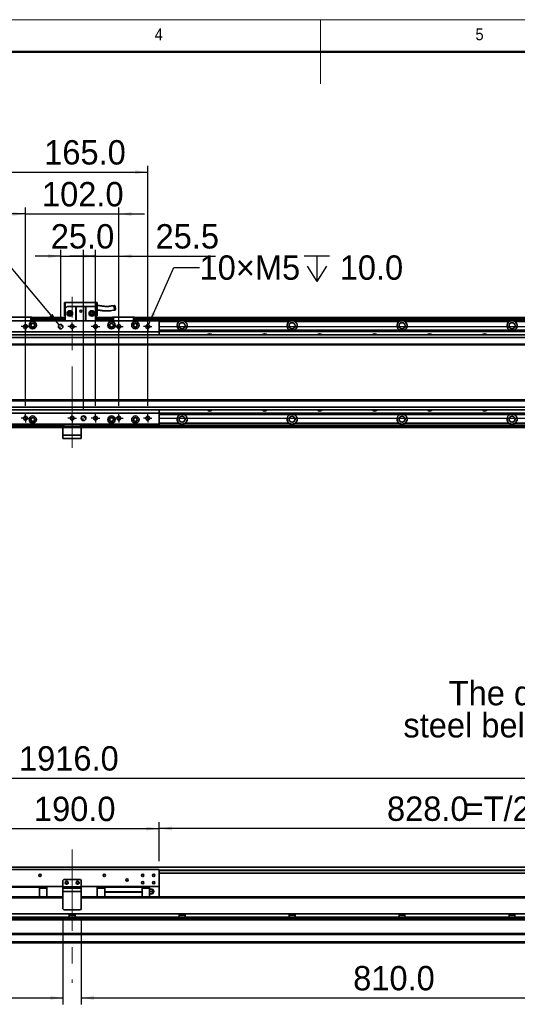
# Model space of a CAD drawing. Header units: millimetres. Extents: x 35 to 2905, y 35 to 2044.
# Tile 4 of 6: x 1142 to 1685, y 969 to 2044. Entities that reach past the tile are written whole.
import ezdxf

# ---------------------------------------------------------------- set-up
doc = ezdxf.new("R2010")
doc.units = ezdxf.units.MM
doc.header["$LTSCALE"] = 7
doc.linetypes.add('CENTERX2', pattern=[20.32, 12.7, -2.54, 2.54, -2.54])
doc.layers.add('黑色实线', color=7, linetype='Continuous')
doc.styles.add('SLDTEXTSTYLE1', font='Gothic.ttf', dxfattribs={"width": 0.913})
doc.styles.add('SLDTEXTSTYLE8', font='txt')
doc.dimstyles.new('SLDDIMSTYLE0', dxfattribs={"dimtxt": 26.6, "dimasz": 14, "dimexe": 0, "dimexo": 0.0625, "dimgap": 6.65, "dimtad": 2, "dimdec": 1, "dimrnd": 1e-09, "dimzin": 4, "dimdsep": 46, "dimtxsty": 'SLDTEXTSTYLE8', "dimsah": 1, "dimcen": 0.09, "dimadec": 0, "dimazin": 1, "dimtfac": 1, "dimtdec": 1, "dimtmove": 0, "dimatfit": 0, "dimfxl": 0, "dimfrac": 2, "dimtolj": 1, "dimtzin": 12, "dimarcsym": 0})
doc.dimstyles.new('SLDDIMSTYLE1', dxfattribs={"dimtxt": 26.6, "dimasz": 14, "dimexe": 0, "dimexo": 0.0625, "dimgap": 6.65, "dimtad": 2, "dimdec": 1, "dimrnd": 1e-09, "dimzin": 12, "dimdsep": 46, "dimtxsty": 'SLDTEXTSTYLE8', "dimsah": 1, "dimcen": 0.09, "dimadec": 0, "dimazin": 3, "dimtfac": 1, "dimtdec": 1, "dimtmove": 0, "dimatfit": 0, "dimfxl": 0, "dimfrac": 2, "dimtolj": 1, "dimtzin": 12, "dimarcsym": 0})
doc.dimstyles.new('SLDDIMSTYLE3', dxfattribs={"dimtxt": 26.6, "dimasz": 14, "dimexe": 0, "dimexo": 0.0625, "dimgap": 6.65, "dimtad": 0, "dimtih": 1, "dimtoh": 1, "dimdec": 1, "dimrnd": 1e-09, "dimzin": 4, "dimdsep": 46, "dimtxsty": 'SLDTEXTSTYLE8', "dimsah": 1, "dimcen": 0, "dimadec": 0, "dimazin": 1, "dimtfac": 1, "dimtdec": 1, "dimtofl": 0, "dimtmove": 0, "dimatfit": 3, "dimfxl": 0, "dimfrac": 2, "dimtolj": 1, "dimtzin": 12, "dimarcsym": 0})
doc.dimstyles.new('SLDDIMSTYLE4', dxfattribs={"dimtxt": 26.6, "dimasz": 14, "dimexe": 0, "dimexo": 0.0625, "dimgap": 6.65, "dimtad": 0, "dimtih": 1, "dimtoh": 1, "dimdec": 1, "dimrnd": 1e-09, "dimzin": 12, "dimdsep": 46, "dimtxsty": 'SLDTEXTSTYLE8', "dimsah": 1, "dimcen": 0, "dimadec": 0, "dimazin": 3, "dimtfac": 1, "dimtdec": 1, "dimtofl": 0, "dimtmove": 0, "dimatfit": 3, "dimfxl": 0, "dimfrac": 2, "dimtolj": 1, "dimtzin": 12, "dimarcsym": 0})
doc.dimstyles.new('SLDDIMSTYLE5', dxfattribs={"dimtxt": 26.6, "dimasz": 14, "dimexe": 0, "dimexo": 0.0625, "dimgap": 6.65, "dimtad": 2, "dimdec": 1, "dimrnd": 1e-09, "dimzin": 4, "dimdsep": 46, "dimtxsty": 'SLDTEXTSTYLE8', "dimsah": 1, "dimcen": 0.09, "dimadec": 0, "dimazin": 1, "dimtfac": 1, "dimtdec": 1, "dimtofl": 0, "dimtmove": 0, "dimatfit": 3, "dimfxl": 0, "dimfrac": 2, "dimtolj": 1, "dimtzin": 12, "dimarcsym": 0})

# ---------------------------------------------------------------- blocks, each defined once
blk = doc.blocks.new('SW_NOTE_4')
at = {"layer": '黑色实线', "color": 0, "char_height": 26.6, "attachment_point": 2, "style": 'SLDTEXTSTYLE8'}
for s, insert in [('The distance between the load plate and the ', (-408.9, 48.6)), ('steel belt protection belt shall be greater than 4mm', (-409, 13.5))]:
    blk.add_mtext(s, dxfattribs=dict(at, insert=insert))
blk = doc.blocks.new('_D_7')
at = {"layer": '黑色实线'}
for p, q in [((2227.1, 1708.9), (2227.1, 1736.9)), ((1295.1, 1708.9), (2234.1, 1708.9)), ((2227.1, 1608.9), (2227.1, 1708.9)), ((1295.1, 1608.9), (2234.1, 1608.9)), ((2227.1, 1608.9), (2227.1, 1580.9))]:
    blk.add_line(p, q, dxfattribs=at)
for points in [[(2227.1, 1708.9), (2229.2, 1722.9), (2225, 1722.9)], [(2227.1, 1608.9), (2225, 1594.9), (2229.2, 1594.9)]]:
    blk.add_solid(points, dxfattribs=at)
at = {"layer": '黑色实线', "insert": (2192.2, 1621.7), "char_height": 26.6, "attachment_point": 1, "rotation": 90, "style": 'SLDTEXTSTYLE8'}
blk.add_mtext('100.0', dxfattribs=at)
blk = doc.blocks.new('SW_SYMBOL_HOLE_DEPTH')
at = {"layer": '黑色实线', "color": 0}
for p, q in [((0, 6125), (5600, 6125)), ((2800, 6125), (2800, 525)), ((700, 3885), (2800, 525)), ((4900, 3885), (2800, 525))]:
    blk.add_line(p, q, dxfattribs=at)
blk = doc.blocks.new('_D_8')
at = {"layer": '黑色实线'}
for p, q in [((1132.4, 1773.3), (1104.4, 1773.3)), ((1184.9, 1710.8), (1132.4, 1773.3))]:
    blk.add_line(p, q, dxfattribs=at)
blk.add_solid([(1184.9, 1710.8), (1177.6, 1722.9), (1174.3, 1720.2)], dxfattribs=at)
at = {"layer": '黑色实线', "xscale": 0.004985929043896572, "yscale": 0.004985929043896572, "zscale": 0.004985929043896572}
blk.add_blockref('SW_SYMBOL_HOLE_DEPTH', (1019.2, 1755.6), dxfattribs=at)
at = {"layer": '黑色实线', "char_height": 26.6, "attachment_point": 1, "style": 'SLDTEXTSTYLE8'}
for s, insert in [('2×', (843.7, 1786.6)), ('%%c', (887.2, 1786.4)), ('5.0', (928.3, 1786.6)), ('H7', (974.6, 1786.6)), ('7.0', (1058.1, 1786.6))]:
    blk.add_mtext(s, dxfattribs=dict(at, insert=insert))
blk = doc.blocks.new('_D_9')
at = {"layer": '黑色实线'}
for p, q in [((1282.4, 1710.9), (1310.1, 1773.3)), ((1310.1, 1773.3), (1338.1, 1773.3))]:
    blk.add_line(p, q, dxfattribs=at)
blk.add_solid([(1282.4, 1710.9), (1290, 1722.8), (1286.2, 1724.5)], dxfattribs=at)
at = {"layer": '黑色实线', "xscale": 0.004985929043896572, "yscale": 0.004985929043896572, "zscale": 0.004985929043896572}
blk.add_blockref('SW_SYMBOL_HOLE_DEPTH', (1452.1, 1755.7), dxfattribs=at)
at = {"layer": '黑色实线', "char_height": 26.6, "attachment_point": 1, "style": 'SLDTEXTSTYLE8'}
for s, insert in [('10×M5', (1338.1, 1786.7)), ('10.0', (1491, 1786.7))]:
    blk.add_mtext(s, dxfattribs=dict(at, insert=insert))
blk = doc.blocks.new('_D_10')
at = {"layer": '黑色实线'}
for p, q in [((1186.6, 1785.9), (1158.6, 1785.9)), ((1186.6, 1717.8), (1186.6, 1792.9)), ((1186.6, 1785.9), (1211.6, 1785.9)), ((1211.6, 1617.8), (1211.6, 1792.9)), ((1211.6, 1785.9), (1239.6, 1785.9))]:
    blk.add_line(p, q, dxfattribs=at)
for points in [[(1186.6, 1785.9), (1172.6, 1788), (1172.6, 1783.8)], [(1211.6, 1785.9), (1225.6, 1783.8), (1225.6, 1788)]]:
    blk.add_solid(points, dxfattribs=at)
at = {"layer": '黑色实线', "insert": (1175.8, 1820.8), "char_height": 26.6, "attachment_point": 1, "style": 'SLDTEXTSTYLE8'}
blk.add_mtext('25.0', dxfattribs=at)
blk = doc.blocks.new('_D_11')
at = {"layer": '黑色实线'}
for p, q in [((1148.1, 1622.5), (1148.1, 1838.9)), ((1250.1, 1622.5), (1250.1, 1838.9)), ((1148.1, 1831.9), (1120.1, 1831.9)), ((1148.1, 1831.9), (1250.1, 1831.9)), ((1250.1, 1831.9), (1278.1, 1831.9))]:
    blk.add_line(p, q, dxfattribs=at)
for points in [[(1148.1, 1831.9), (1134.1, 1834), (1134.1, 1829.8)], [(1250.1, 1831.9), (1264.1, 1829.8), (1264.1, 1834)]]:
    blk.add_solid(points, dxfattribs=at)
at = {"layer": '黑色实线', "insert": (1166.2, 1866.8), "char_height": 26.6, "attachment_point": 1, "style": 'SLDTEXTSTYLE8'}
blk.add_mtext('102.0', dxfattribs=at)
blk = doc.blocks.new('_D_12')
at = {"layer": '黑色实线'}
for p, q in [((1116.6, 1622.5), (1116.6, 1884.6)), ((1281.6, 1622.5), (1281.6, 1884.6)), ((1116.6, 1877.6), (1281.6, 1877.6))]:
    blk.add_line(p, q, dxfattribs=at)
for points in [[(1116.6, 1877.6), (1130.6, 1875.5), (1130.6, 1879.7)], [(1281.6, 1877.6), (1267.6, 1879.7), (1267.6, 1875.5)]]:
    blk.add_solid(points, dxfattribs=at)
at = {"layer": '黑色实线', "insert": (1168.6, 1912.5), "char_height": 26.6, "attachment_point": 1, "style": 'SLDTEXTSTYLE8'}
blk.add_mtext('165.0', dxfattribs=at)
blk = doc.blocks.new('_D_13')
at = {"layer": '黑色实线'}
for p, q in [((1224.6, 1785.9), (1196.6, 1785.9)), ((1224.6, 1622.5), (1224.6, 1792.9)), ((1224.6, 1785.9), (1250.1, 1785.9)), ((1250.1, 1622.5), (1250.1, 1792.9)), ((1250.1, 1785.9), (1355.6, 1785.9))]:
    blk.add_line(p, q, dxfattribs=at)
for points in [[(1224.6, 1785.9), (1210.6, 1788), (1210.6, 1783.8)], [(1250.1, 1785.9), (1264.1, 1783.8), (1264.1, 1788)]]:
    blk.add_solid(points, dxfattribs=at)
at = {"layer": '黑色实线', "insert": (1290.1, 1820.8), "char_height": 26.6, "attachment_point": 1, "style": 'SLDTEXTSTYLE8'}
blk.add_mtext('25.5', dxfattribs=at)
blk = doc.blocks.new('SW_CENTERMARKSYMBOL_1')
at = {"layer": '黑色实线', "color": 0}
for p, q in [((-2.54, 0), (-4.64, 0)), ((0, 0), (-2.54, 0)), ((0, 2.54), (0, 4.64)), ((0, 0), (0, 2.54)), ((0, 0), (0, -2.54)), ((0, 0), (2.54, 0)), ((2.54, 0), (4.64, 0)), ((0, -2.54), (0, -4.64))]:
    blk.add_line(p, q, dxfattribs=at)
blk = doc.blocks.new('SW_CENTERMARKSYMBOL_2')
at = {"layer": '黑色实线', "color": 0}
for p, q in [((-2.54, 0), (-4.64, 0)), ((0, 0), (-2.54, 0)), ((0, 2.54), (0, 4.64)), ((0, 0), (0, 2.54)), ((0, 0), (0, -2.54)), ((0, 0), (2.54, 0)), ((2.54, 0), (4.64, 0)), ((0, -2.54), (0, -4.64))]:
    blk.add_line(p, q, dxfattribs=at)
blk = doc.blocks.new('SW_CENTERMARKSYMBOL_3')
at = {"layer": '黑色实线', "color": 0}
for p, q in [((-2.54, 0), (-4.64, 0)), ((0, 0), (-2.54, 0)), ((0, 2.54), (0, 4.64)), ((0, 0), (0, 2.54)), ((0, 0), (0, -2.54)), ((0, 0), (2.54, 0)), ((2.54, 0), (4.64, 0)), ((0, -2.54), (0, -4.64))]:
    blk.add_line(p, q, dxfattribs=at)
blk = doc.blocks.new('SW_CENTERMARKSYMBOL_4')
at = {"layer": '黑色实线', "color": 0}
for p, q in [((-2.54, 0), (-4.64, 0)), ((0, 0), (-2.54, 0)), ((0, 2.54), (0, 4.64)), ((0, 0), (0, 2.54)), ((0, 0), (0, -2.54)), ((0, 0), (2.54, 0)), ((2.54, 0), (4.64, 0)), ((0, -2.54), (0, -4.64))]:
    blk.add_line(p, q, dxfattribs=at)
blk = doc.blocks.new('SW_CENTERMARKSYMBOL_6')
at = {"layer": '黑色实线', "color": 0}
for p, q in [((-2.54, 0), (-4.64, 0)), ((0, 0), (-2.54, 0)), ((0, 2.54), (0, 4.64)), ((0, 0), (0, 2.54)), ((0, 0), (0, -2.54)), ((0, 0), (2.54, 0)), ((2.54, 0), (4.64, 0)), ((0, -2.54), (0, -4.64))]:
    blk.add_line(p, q, dxfattribs=at)
blk = doc.blocks.new('SW_CENTERMARKSYMBOL_7')
at = {"layer": '黑色实线', "color": 0}
for p, q in [((-2.54, 0), (-4.64, 0)), ((0, 0), (-2.54, 0)), ((0, 2.54), (0, 4.64)), ((0, 0), (0, 2.54)), ((0, 0), (0, -2.54)), ((0, 0), (2.54, 0)), ((2.54, 0), (4.64, 0)), ((0, -2.54), (0, -4.64))]:
    blk.add_line(p, q, dxfattribs=at)
blk = doc.blocks.new('SW_CENTERMARKSYMBOL_8')
at = {"layer": '黑色实线', "color": 0}
for p, q in [((-2.54, 0), (-4.64, 0)), ((0, 0), (-2.54, 0)), ((0, 2.54), (0, 4.64)), ((0, 0), (0, 2.54)), ((0, 0), (0, -2.54)), ((0, 0), (2.54, 0)), ((2.54, 0), (4.64, 0)), ((0, -2.54), (0, -4.64))]:
    blk.add_line(p, q, dxfattribs=at)
blk = doc.blocks.new('SW_CENTERMARKSYMBOL_9')
at = {"layer": '黑色实线', "color": 0}
for p, q in [((-2.54, 0), (-4.64, 0)), ((0, 0), (-2.54, 0)), ((0, 2.54), (0, 4.64)), ((0, 0), (0, 2.54)), ((0, 0), (0, -2.54)), ((0, 0), (2.54, 0)), ((2.54, 0), (4.64, 0)), ((0, -2.54), (0, -4.64))]:
    blk.add_line(p, q, dxfattribs=at)
blk = doc.blocks.new('SW_CENTERMARKSYMBOL_10')
at = {"layer": '黑色实线', "color": 0}
for p, q in [((-2.54, 0), (-4.64, 0)), ((0, 0), (-2.54, 0)), ((0, 2.54), (0, 4.64)), ((0, 0), (0, 2.54)), ((0, 0), (0, -2.54)), ((0, 0), (2.54, 0)), ((2.54, 0), (4.64, 0)), ((0, -2.54), (0, -4.64))]:
    blk.add_line(p, q, dxfattribs=at)
blk = doc.blocks.new('SW_CENTERMARKSYMBOL_11')
at = {"layer": '黑色实线', "color": 0}
for p, q in [((-2.54, 0), (-4.64, 0)), ((0, 0), (-2.54, 0)), ((0, 2.54), (0, 4.64)), ((0, 0), (0, 2.54)), ((0, 0), (0, -2.54)), ((0, 0), (2.54, 0)), ((2.54, 0), (4.64, 0)), ((0, -2.54), (0, -4.64))]:
    blk.add_line(p, q, dxfattribs=at)
blk = doc.blocks.new('SW_DOWELSYMBOL_0')
at = {"linetype": 'Continuous', "lineweight": 18}
h = blk.add_hatch(color=0, dxfattribs=at)
edge = h.paths.add_edge_path(flags=0)
edge.add_arc((0, 0), 2.5, 180, 270)
edge.add_line((0, -2.5), (0, 0))
edge.add_line((0, 0), (-2.5, 0))
h = blk.add_hatch(color=0, dxfattribs=at)
edge = h.paths.add_edge_path(flags=0)
edge.add_arc((0, 0), 2.5, 0, 90)
edge.add_line((0, 2.5), (0, 0))
edge.add_line((0, 0), (2.5, 0))
at = {"layer": '黑色实线', "color": 0}
blk.add_circle((0, 0), 2.5, dxfattribs=at)
blk = doc.blocks.new('SW_DOWELSYMBOL_1')
at = {"linetype": 'Continuous', "lineweight": 18}
h = blk.add_hatch(color=0, dxfattribs=at)
edge = h.paths.add_edge_path(flags=0)
edge.add_arc((0, 0), 2.5, 180, 270)
edge.add_line((0, -2.5), (0, 0))
edge.add_line((0, 0), (-2.5, 0))
h = blk.add_hatch(color=0, dxfattribs=at)
edge = h.paths.add_edge_path(flags=0)
edge.add_arc((0, 0), 2.5, 0, 90)
edge.add_line((0, 2.5), (0, 0))
edge.add_line((0, 0), (2.5, 0))
at = {"layer": '黑色实线', "color": 0}
blk.add_circle((0, 0), 2.5, dxfattribs=at)
blk = doc.blocks.new('_D_14')
at = {"layer": '黑色实线'}
for p, q in [((241.1, 1102.8), (241.1, 1223)), ((241.1, 1216), (2157.1, 1216)), ((2157.1, 1102.8), (2157.1, 1223))]:
    blk.add_line(p, q, dxfattribs=at)
for points in [[(241.1, 1216), (255.1, 1213.9), (255.1, 1218.1)], [(2157.1, 1216), (2143.1, 1218.1), (2143.1, 1213.9)]]:
    blk.add_solid(points, dxfattribs=at)
at = {"layer": '黑色实线', "insert": (1141.1, 1250.9), "char_height": 26.6, "attachment_point": 1, "style": 'SLDTEXTSTYLE8'}
blk.add_mtext('1916.0', dxfattribs=at)
blk = doc.blocks.new('_D_16')
at = {"layer": '黑色实线'}
for p, q in [((1294.1, 1125.3), (1294.1, 1168.1)), ((2122.1, 1161.1), (1294.1, 1161.1)), ((2122.1, 1118.5), (2122.1, 1168.1))]:
    blk.add_line(p, q, dxfattribs=at)
for points in [[(1294.1, 1161.1), (1308.1, 1159), (1308.1, 1163.2)], [(2122.1, 1161.1), (2108.1, 1163.2), (2108.1, 1159)]]:
    blk.add_solid(points, dxfattribs=at)
at = {"layer": '黑色实线', "char_height": 26.6, "attachment_point": 1, "style": 'SLDTEXTSTYLE8'}
for s, insert in [('828.0', (1542.6, 1196)), ('=T/2+18mm', (1627.3, 1196))]:
    blk.add_mtext(s, dxfattribs=dict(at, insert=insert))
blk = doc.blocks.new('_D_17')
at = {"layer": '黑色实线'}
for p, q in [((1104.1, 1125.3), (1104.1, 1167.9)), ((1104.1, 1160.9), (1294.1, 1160.9)), ((1294.1, 1125.3), (1294.1, 1167.9))]:
    blk.add_line(p, q, dxfattribs=at)
for points in [[(1104.1, 1160.9), (1118.1, 1158.8), (1118.1, 1163)], [(1294.1, 1160.9), (1280.1, 1163), (1280.1, 1158.8)]]:
    blk.add_solid(points, dxfattribs=at)
at = {"layer": '黑色实线', "insert": (1157.4, 1195.8), "char_height": 26.6, "attachment_point": 1, "style": 'SLDTEXTSTYLE8'}
blk.add_mtext('190.0', dxfattribs=at)
blk = doc.blocks.new('_D_18')
at = {"layer": '黑色实线'}
for p, q in [((1189.1, 1064.5), (1189.1, 969.1)), ((379.1, 1056.8), (379.1, 969.1)), ((379.1, 976.1), (1189.1, 976.1))]:
    blk.add_line(p, q, dxfattribs=at)
for points in [[(379.1, 976.1), (393.1, 974), (393.1, 978.2)], [(1189.1, 976.1), (1175.1, 978.2), (1175.1, 974)]]:
    blk.add_solid(points, dxfattribs=at)
at = {"layer": '黑色实线', "insert": (745.2, 1011), "char_height": 26.6, "attachment_point": 1, "style": 'SLDTEXTSTYLE8'}
blk.add_mtext('810.0', dxfattribs=at)
blk = doc.blocks.new('_D_19')
at = {"layer": '黑色实线'}
for p, q in [((1209.1, 1064.5), (1209.1, 969.1)), ((2019.1, 1056.8), (2019.1, 969.1)), ((1209.1, 976.1), (2019.1, 976.1))]:
    blk.add_line(p, q, dxfattribs=at)
for points in [[(1209.1, 976.1), (1223.1, 974), (1223.1, 978.2)], [(2019.1, 976.1), (2005.1, 978.2), (2005.1, 974)]]:
    blk.add_solid(points, dxfattribs=at)
at = {"layer": '黑色实线', "insert": (1505.7, 1011), "char_height": 26.6, "attachment_point": 1, "style": 'SLDTEXTSTYLE8'}
blk.add_mtext('810.0', dxfattribs=at)

msp = doc.modelspace()

# ---------------------------------------------------------------- linework, layer by layer
at = {"color": 7, "linetype": 'Continuous', "lineweight": 18}
for p, q in [((2905, 2044), (35, 2044)), ((1470, 2044), (1470, 1974)), ((70, 2009), (2870, 2009))]:
    msp.add_line(p, q, dxfattribs=at)
at = {"color": 7, "linetype": 'Continuous', "lineweight": 50}
msp.add_line((2870, 2009), (70, 2009), dxfattribs=at)
at = {"color": 7, "linetype": 'Continuous', "lineweight": 35}
for p, q in [((1190.56, 1735.23), (1191.56, 1735.23)), ((1190.56, 1735.23), (1190.56, 1720.83)), ((1191.56, 1728.83), (1191.56, 1735.23)), ((1191.56, 1735.23), (1225.56, 1735.23)), ((1193.56, 1730.83), (1191.56, 1728.83)), ((1193.56, 1730.83), (1203.06, 1730.83)), ((1203.06, 1715.43), (1203.06, 1730.83)), ((1203.06, 1730.83), (1203.56, 1730.83)), ((1203.56, 1730.83), (1203.56, 1715.43)), ((1213.56, 1730.83), (1203.56, 1730.83)), ((1213.56, 1715.43), (1213.56, 1730.83)), ((1213.56, 1730.83), (1214.06, 1730.83)), ((1214.06, 1730.83), (1214.06, 1715.43)), ((1214.06, 1730.83), (1223.56, 1730.83)), ((1225.56, 1728.83), (1223.56, 1730.83)), ((1225.56, 1735.23), (1226.56, 1735.23)), ((1225.56, 1735.23), (1225.56, 1728.83)), ((1226.56, 1720.83), (1226.56, 1735.23)), ((1190.56, 1720.83), (1191.56, 1720.83)), ((1191.56, 1728.83), (1191.56, 1715.43)), ((1225.56, 1728.83), (1225.56, 1715.43)), ((1225.56, 1720.83), (1226.56, 1720.83)), ((1294.06, 1715.43), (1104.06, 1715.43)), ((1154.06, 1719.13), (1132.06, 1719.13)), ((1132.18, 1719.43), (1153.93, 1719.43)), ((1154.06, 1719.13), (1153.93, 1719.43)), ((1153.93, 1719.43), (1154.76, 1719.43)), ((1154.06, 1715.43), (1154.06, 1719.13)), ((1155.06, 1719.13), (1154.06, 1719.13)), ((1154.76, 1719.43), (1155.06, 1719.13)), ((1155.06, 1719.13), (1155.06, 1715.43)), ((1191.56, 1718.93), (1155.06, 1718.93)), ((1155.06, 1718.73), (1191.56, 1718.73)), ((1155.06, 1718.53), (1191.56, 1718.53)), ((1191.56, 1718.43), (1155.06, 1718.43)), ((1191.56, 1716.43), (1155.06, 1716.43)), ((1243.06, 1718.93), (1225.56, 1718.93)), ((1225.56, 1718.73), (1243.06, 1718.73)), ((1225.56, 1718.53), (1243.06, 1718.53)), ((1243.06, 1718.43), (1225.56, 1718.43)), ((1243.06, 1716.43), (1225.56, 1716.43)), ((1243.06, 1719.13), (1243.36, 1719.43)), ((1243.06, 1715.43), (1243.06, 1719.13)), ((1244.06, 1719.13), (1243.06, 1719.13)), ((1243.36, 1719.43), (1244.18, 1719.43)), ((1244.06, 1719.13), (1244.18, 1719.43)), ((1266.06, 1719.13), (1244.06, 1719.13)), ((1244.06, 1719.13), (1244.06, 1715.43)), ((1244.18, 1719.43), (1265.93, 1719.43)), ((1266.06, 1719.13), (1265.93, 1719.43)), ((1265.93, 1719.43), (1266.76, 1719.43)), ((1266.06, 1715.43), (1266.06, 1719.13)), ((1267.06, 1719.13), (1266.06, 1719.13)), ((1266.76, 1719.43), (1267.06, 1719.13)), ((1267.06, 1719.13), (1267.06, 1715.43)), ((2145.06, 1718.93), (1267.06, 1718.93)), ((1267.06, 1718.73), (2059.06, 1718.73)), ((1267.06, 1718.53), (2059.06, 1718.53)), ((2145.06, 1718.43), (1267.06, 1718.43)), ((2145.06, 1716.43), (1267.06, 1716.43)), ((1294.06, 1715.43), (1294.06, 1703.43)), ((1435.89, 1714.43), (1322.23, 1714.43)), ((1555.89, 1714.43), (1442.23, 1714.43)), ((1675.89, 1714.43), (1562.23, 1714.43)), ((1795.89, 1714.43), (1682.23, 1714.43)), ((2124.56, 1699.93), (273.56, 1699.93)), ((1294.06, 1703.43), (1104.06, 1703.43)), ((1294.06, 1704.93), (2139.06, 1704.93)), ((1294.06, 1704.63), (2139.06, 1704.63)), ((1294.06, 1703.73), (2139.06, 1703.73)), ((1294.06, 1703.44), (2139.06, 1703.44)), ((1294.06, 1703.43), (1294.06, 1699.93)), ((2124.56, 1696.93), (273.56, 1696.93)), ((2124.56, 1689.93), (273.56, 1689.93)), ((273.56, 1688.93), (2124.56, 1688.93)), ((2124.56, 1628.93), (273.56, 1628.93)), ((2124.56, 1627.93), (273.56, 1627.93)), ((2124.56, 1620.93), (273.56, 1620.93)), ((2124.56, 1617.93), (273.56, 1617.93)), ((1294.06, 1614.43), (1104.06, 1614.43)), ((1294.06, 1617.93), (1294.06, 1614.43)), ((1294.06, 1614.43), (1294.06, 1602.43)), ((1294.06, 1614.42), (2139.06, 1614.42)), ((1294.06, 1614.13), (2139.06, 1614.13)), ((1294.06, 1613.23), (2139.06, 1613.23)), ((1294.06, 1612.94), (2139.06, 1612.94)), ((1294.06, 1602.43), (1104.06, 1602.43)), ((1189.06, 1600.43), (1189.06, 1602.43)), ((1190.06, 1602.43), (1190.06, 1600.43)), ((1208.06, 1600.43), (1208.06, 1602.43)), ((1209.06, 1602.43), (1209.06, 1600.43)), ((1435.89, 1603.44), (1322.23, 1603.44)), ((1555.89, 1603.44), (1442.23, 1603.44)), ((1675.89, 1603.44), (1562.23, 1603.44)), ((1795.89, 1603.44), (1682.23, 1603.44)), ((1189.06, 1601.44), (253.06, 1601.44)), ((1189.06, 1598.93), (253.06, 1598.93)), ((1190.06, 1600.43), (1189.06, 1600.43)), ((1189.06, 1598.93), (1189.06, 1600.43)), ((1209.06, 1598.93), (1189.06, 1598.93)), ((1189.06, 1598.93), (1189.06, 1590.43)), ((1208.06, 1600.43), (1190.06, 1600.43)), ((1209.06, 1600.43), (1208.06, 1600.43)), ((2145.06, 1601.44), (1209.06, 1601.44)), ((1209.06, 1600.43), (1209.06, 1598.93)), ((1209.06, 1598.93), (1209.06, 1590.43)), ((2145.06, 1598.93), (1209.06, 1598.93)), ((1189.06, 1590.43), (1209.06, 1590.43)), ((1189.06, 1586.93), (1189.06, 1590.43)), ((1209.06, 1586.93), (1189.06, 1586.93)), ((1209.06, 1590.43), (1209.06, 1586.93)), ((2124.56, 1118.71), (273.56, 1118.71)), ((1294.06, 1116.36), (1104.06, 1116.36)), ((1294.06, 1116.36), (1294.06, 1097.86)), ((2124.56, 1112.21), (1294.06, 1112.21)), ((1189.06, 1097.86), (1104.06, 1097.86)), ((1122.81, 1096.86), (1163.31, 1096.86)), ((1163.31, 1096.86), (1163.31, 1097.86)), ((1163.31, 1096.86), (1163.31, 1086.3)), ((1171.56, 1096.76), (1163.31, 1096.76)), ((1171.56, 1095.81), (1171.56, 1096.76)), ((1190.06, 1105.36), (1189.06, 1104.36)), ((1189.06, 1104.36), (1189.06, 1097.36)), ((1189.06, 1097.36), (1209.06, 1097.36)), ((1189.06, 1095.86), (1189.06, 1097.36)), ((1208.06, 1105.36), (1190.06, 1105.36)), ((1209.06, 1104.36), (1208.06, 1105.36)), ((1209.06, 1104.36), (1209.06, 1097.36)), ((1294.06, 1097.86), (1209.06, 1097.86)), ((1209.06, 1097.36), (1209.06, 1095.86)), ((1226.56, 1096.76), (1226.56, 1095.81)), ((1234.81, 1096.76), (1226.56, 1096.76)), ((1234.81, 1097.86), (1234.81, 1096.86)), ((1275.31, 1096.86), (1234.81, 1096.86)), ((1234.81, 1096.86), (1234.81, 1091.86)), ((1275.31, 1096.86), (1275.31, 1097.86)), ((1275.31, 1096.86), (1275.31, 1091.86)), ((1283.56, 1096.76), (1275.31, 1096.76)), ((1283.56, 1095.81), (1283.56, 1096.76)), ((1294.06, 1097.86), (1294.06, 1086.36)), ((1189.06, 1086.3), (253.06, 1086.3)), ((1163.31, 1095.81), (1171.56, 1095.81)), ((1171.56, 1095.81), (1171.56, 1086.3)), ((1171.56, 1086.36), (1189.06, 1086.36)), ((1189.06, 1095.86), (1209.06, 1095.86)), ((1189.06, 1092.36), (1189.06, 1095.86)), ((1209.06, 1092.36), (1189.06, 1092.36)), ((1189.06, 1092.36), (1189.06, 1073.36)), ((1209.06, 1095.86), (1209.06, 1092.36)), ((1209.06, 1092.36), (1209.06, 1073.36)), ((1209.06, 1086.36), (1226.56, 1086.36)), ((2145.06, 1086.3), (1209.06, 1086.3)), ((1234.81, 1095.81), (1226.56, 1095.81)), ((1226.56, 1095.81), (1226.56, 1086.3)), ((1234.81, 1091.86), (1275.31, 1091.86)), ((1234.81, 1091.86), (1234.81, 1091.56)), ((1275.31, 1091.56), (1234.81, 1091.56)), ((1234.81, 1091.56), (1234.81, 1086.3)), ((1283.56, 1095.81), (1275.31, 1095.81)), ((1275.31, 1091.56), (1275.31, 1091.86)), ((1275.31, 1091.56), (1275.31, 1086.3)), ((1283.56, 1086.3), (1283.56, 1095.81)), ((1283.56, 1094.86), (1285.87, 1094.86)), ((1283.56, 1092.36), (1285.87, 1092.36)), ((1285.87, 1089.86), (1283.56, 1089.86)), ((1283.56, 1086.36), (2139.06, 1086.36)), ((1972.06, 1067.76), (426.06, 1067.76)), ((1972.06, 1064.36), (426.06, 1064.36)), ((1189.06, 1073.36), (1190.06, 1072.36)), ((1208.06, 1072.36), (1190.06, 1072.36)), ((1195.89, 1067.76), (1195.89, 1064.36)), ((1202.23, 1066.36), (1195.89, 1066.36)), ((1202.23, 1064.36), (1202.23, 1067.76)), ((1208.06, 1072.36), (1209.06, 1073.36)), ((1315.89, 1067.76), (1315.89, 1064.36)), ((1322.23, 1066.36), (1315.89, 1066.36)), ((1322.23, 1064.36), (1322.23, 1067.76)), ((1435.89, 1067.76), (1435.89, 1064.36)), ((1442.23, 1066.36), (1435.89, 1066.36)), ((1442.23, 1064.36), (1442.23, 1067.76)), ((1555.89, 1067.76), (1555.89, 1064.36)), ((1562.23, 1066.36), (1555.89, 1066.36)), ((1562.23, 1064.36), (1562.23, 1067.76)), ((1675.89, 1067.76), (1675.89, 1064.36)), ((1682.23, 1066.36), (1675.89, 1066.36)), ((1682.23, 1064.36), (1682.23, 1067.76)), ((1972.81, 1061.3), (425.3, 1061.3)), ((2145.06, 1046.3), (253.06, 1046.3)), ((2145.06, 1045.3), (253.06, 1045.3)), ((2145.06, 1037.36), (253.06, 1037.36)), ((2145.06, 1036.36), (253.06, 1036.36))]:
    msp.add_line(p, q, dxfattribs=at)
at = {"color": 8, "linetype": 'Continuous', "lineweight": 35}
for p, q in [((1191.56, 1717.93), (1155.06, 1717.93)), ((1243.06, 1717.93), (1225.56, 1717.93)), ((2145.06, 1717.93), (1267.06, 1717.93)), ((1315.89, 1714.43), (1294.06, 1714.43)), ((1315.89, 1603.44), (1294.06, 1603.44)), ((1189.06, 1599.93), (253.06, 1599.93)), ((2145.06, 1599.93), (1209.06, 1599.93)), ((2124.56, 1115.71), (1294.06, 1115.71)), ((2124.56, 1115.21), (1294.06, 1115.21)), ((1189.06, 1085.3), (253.06, 1085.3)), ((2145.06, 1085.3), (1209.06, 1085.3)), ((1972.06, 1062.3), (426.06, 1062.3))]:
    msp.add_line(p, q, dxfattribs=at)
at = {"color": 7, "linetype": 'Continuous', "lineweight": 35}
for centre, radius in [((1196.56, 1723.33), 3), ((1196.56, 1723.33), 1.7), ((1196.56, 1723.33), 1.6), ((1208.56, 1725.83), 1.25), ((1220.56, 1723.33), 3), ((1220.56, 1723.33), 1.7), ((1220.56, 1723.33), 1.6), ((1148.06, 1708.93), 2.1), ((1156.06, 1710.43), 4), ((1156.06, 1710.43), 2.25), ((1156.06, 1710.43), 2), ((1186.56, 1708.93), 2.5), ((1199.06, 1708.93), 2.1), ((1224.56, 1708.93), 2.1), ((1242.06, 1710.43), 4), ((1242.06, 1710.43), 2.25), ((1242.06, 1710.43), 2), ((1250.06, 1708.93), 2.1), ((1268.06, 1710.43), 4), ((1268.06, 1710.43), 2.25), ((1268.06, 1710.43), 2), ((1281.56, 1708.93), 2.1), ((1319.06, 1709.93), 3.3), ((1439.06, 1709.93), 3.3), ((1559.06, 1709.93), 3.3), ((1679.06, 1709.93), 3.3), ((1148.06, 1608.93), 2.1), ((1156.06, 1607.43), 4), ((1156.06, 1607.43), 2.25), ((1156.06, 1607.43), 2), ((1199.06, 1608.93), 2.1), ((1211.56, 1608.93), 2.5), ((1224.56, 1608.93), 2.1), ((1242.06, 1607.43), 4), ((1242.06, 1607.43), 2.25), ((1242.06, 1607.43), 2), ((1250.06, 1608.93), 2.1), ((1268.06, 1607.43), 4), ((1268.06, 1607.43), 2.25), ((1268.06, 1607.43), 2), ((1281.56, 1608.93), 2.1), ((1319.06, 1607.93), 3.3), ((1439.06, 1607.93), 3.3), ((1559.06, 1607.93), 3.3), ((1679.06, 1607.93), 3.3), ((1164.06, 1109.86), 1.25), ((1234.06, 1109.86), 1.25), ((1276.06, 1109.86), 1.25), ((1288.06, 1109.86), 1.25), ((1193.06, 1101.86), 1.7), ((1193.06, 1101.86), 1.25), ((1205.06, 1101.86), 1.7), ((1205.06, 1101.86), 1.25), ((1259.06, 1104.86), 1.25), ((1276.06, 1101.86), 1.25), ((1288.06, 1101.86), 1.25)]:
    msp.add_circle(centre, radius, dxfattribs=at)
for centre, radius, start, end in [((1319.06, 1709.93), 5.5, 125.18979, 245.50882), ((1319.06, 1709.93), 5.5, 294.49118, 54.81021), ((1439.06, 1709.93), 5.5, 125.18979, 245.50882), ((1439.06, 1709.93), 5.5, 294.49118, 54.81021), ((1559.06, 1709.93), 5.5, 125.18979, 245.50882), ((1559.06, 1709.93), 5.5, 294.49118, 54.81021), ((1679.06, 1709.93), 5.5, 125.18979, 245.50882), ((1679.06, 1709.93), 5.5, 294.49118, 54.81021), ((1349.06, 1697.43), 3.75, 41.91572, 138.08428), ((1409.06, 1697.43), 3.75, 41.91572, 138.08428), ((1469.06, 1697.43), 3.75, 41.91572, 138.08428), ((1529.06, 1697.43), 3.75, 41.91572, 138.08428), ((1589.06, 1697.43), 3.75, 41.91572, 138.08428), ((1649.06, 1697.43), 3.75, 41.91572, 138.08428), ((1319.06, 1607.93), 5.5, 114.49118, 234.81021), ((1319.06, 1607.93), 5.5, 305.18979, 65.50882), ((1349.06, 1620.44), 3.75, 221.91572, 318.08428), ((1409.06, 1620.44), 3.75, 221.91572, 318.08428), ((1439.06, 1607.93), 5.5, 114.49118, 234.81021), ((1439.06, 1607.93), 5.5, 305.18979, 65.50882), ((1469.06, 1620.44), 3.75, 221.91572, 318.08428), ((1529.06, 1620.44), 3.75, 221.91572, 318.08428), ((1559.06, 1607.93), 5.5, 114.49118, 234.81021), ((1559.06, 1607.93), 5.5, 305.18979, 65.50882), ((1589.06, 1620.44), 3.75, 221.91572, 318.08428), ((1649.06, 1620.44), 3.75, 221.91572, 318.08428), ((1679.06, 1607.93), 5.5, 114.49118, 234.81021), ((1679.06, 1607.93), 5.5, 305.18979, 65.50882), ((1285.06, 1092.36), 3, 4.42207, 56.61739), ((1285.06, 1092.36), 3, 303.36445, 355.55829), ((1287.96, 1092.36), 0.25, 0, 68.66881), ((1287.96, 1092.36), 0.25, 291.36622, 0)]:
    msp.add_arc(centre, radius, start, end, dxfattribs=at)
for points, knots in [([(1245.3, 1731.98), (1244.25, 1731.82), (1242.43, 1731.53), (1240.06, 1731.16), (1238.25, 1731.01), (1236.66, 1730.98), (1234.89, 1731.06), (1233.04, 1731.29), (1231.14, 1731.57), (1229.62, 1731.79), (1228.2, 1731.93), (1227.26, 1731.98), (1226.7, 1731.96), (1226.56, 1731.95)], [0, 0, 0, 0, 0.1728192, 0.3012074, 0.3945056, 0.4621978, 0.5503031, 0.6704374, 0.7542673, 0.8531356, 0.9124956, 0.9778849, 1, 1, 1, 1]), ([(1244.92, 1730.82), (1244.94, 1731.07), (1245, 1731.57), (1245.17, 1731.97), (1245.4, 1732.01), (1245.63, 1731.73), (1245.84, 1731.22), (1246.03, 1730.53), (1246.17, 1729.72), (1246.25, 1728.88), (1246.25, 1728.1), (1246.18, 1727.48), (1246.04, 1727.09), (1245.84, 1727.01), (1245.64, 1727.11), (1245.45, 1727.45), (1245.28, 1727.99), (1245.13, 1728.72), (1245.02, 1729.47), (1244.94, 1730.01), (1244.92, 1730.27), (1244.9, 1730.35), (1244.9, 1730.38), (1244.9, 1730.45), (1244.91, 1730.61), (1244.91, 1730.74), (1244.92, 1730.82)], [0, 0, 0, 0, 0.0648169, 0.1297792, 0.189732, 0.2426188, 0.2944124, 0.3462425, 0.3987241, 0.4521992, 0.5066005, 0.5614516, 0.6160517, 0.6697723, 0.7270678, 0.7653774, 0.8036911, 0.8589085, 0.9142287, 0.9495537, 0.9640006, 0.9648506, 0.9657585, 0.9687099, 0.9805279, 1, 1, 1, 1]), ([(1196.34, 1722.2), (1196.22, 1722.22), (1195.96, 1722.27), (1195.62, 1722.49), (1195.36, 1722.81), (1195.21, 1723.21), (1195.2, 1723.65), (1195.33, 1724.09), (1195.59, 1724.46), (1195.84, 1724.63), (1195.95, 1724.7)], [0, 0, 0, 0, 0.1153507, 0.2312746, 0.3517848, 0.4770191, 0.60653, 0.740243, 0.8783669, 1, 1, 1, 1]), ([(1196.56, 1722.18), (1196.56, 1722.18), (1196.68, 1722.18), (1196.92, 1722.22), (1197.23, 1722.38), (1197.49, 1722.63), (1197.66, 1722.94), (1197.72, 1723.29), (1197.68, 1723.64), (1197.54, 1723.96), (1197.31, 1724.23), (1197, 1724.41), (1196.66, 1724.49), (1196.31, 1724.47), (1195.98, 1724.34), (1195.7, 1724.12), (1195.5, 1723.83), (1195.4, 1723.49), (1195.41, 1723.14), (1195.52, 1722.8), (1195.72, 1722.51), (1196.01, 1722.3), (1196.23, 1722.23), (1196.34, 1722.2)], [0, 0, 0, 0, 0.00172367, 0.05163651, 0.1015439, 0.15145605, 0.20136992, 0.25128749, 0.30120269, 0.35111419, 0.40102556, 0.45094006, 0.50085379, 0.55077433, 0.60068632, 0.65060033, 0.7005146, 0.7504289, 0.80033993, 0.85025375, 0.90017195, 0.95007426, 1, 1, 1, 1]), ([(1197.16, 1724.7), (1197.3, 1724.61), (1197.56, 1724.43), (1197.83, 1724), (1197.93, 1723.53), (1197.87, 1723.06), (1197.66, 1722.66), (1197.33, 1722.36), (1197.02, 1722.23), (1196.82, 1722.21), (1196.77, 1722.2)], [0, 0, 0, 0, 0.1408071, 0.2880657, 0.4304432, 0.5679514, 0.7006092, 0.8284953, 0.9515908, 1, 1, 1, 1]), ([(1220.43, 1722.2), (1220.37, 1722.2), (1220.18, 1722.21), (1219.85, 1722.32), (1219.51, 1722.59), (1219.27, 1722.98), (1219.18, 1723.44), (1219.25, 1723.92), (1219.5, 1724.36), (1219.77, 1724.6), (1219.93, 1724.69), (1219.95, 1724.7)], [0, 0, 0, 0, 0.0488644, 0.1680405, 0.2919238, 0.4205485, 0.5539631, 0.6921699, 0.8349363, 0.9819038, 1, 1, 1, 1]), ([(1220.34, 1722.2), (1220.21, 1722.24), (1219.97, 1722.31), (1219.69, 1722.55), (1219.53, 1722.8), (1219.43, 1723.06), (1219.4, 1723.27), (1219.41, 1723.41), (1219.41, 1723.43), (1219.41, 1723.44), (1219.41, 1723.44), (1219.41, 1723.44), (1219.41, 1723.44), (1219.41, 1723.44)], [0, 0, 0, 0, 0.23692836, 0.44171222, 0.61423784, 0.75450888, 0.93807973, 0.98296524, 0.98978796, 0.99520641, 0.99755169, 0.99976808, 1, 1, 1, 1]), ([(1220.77, 1722.2), (1220.91, 1722.23), (1221.19, 1722.27), (1221.54, 1722.53), (1221.79, 1722.87), (1221.92, 1723.28), (1221.91, 1723.71), (1221.77, 1724.12), (1221.52, 1724.47), (1221.28, 1724.62), (1221.16, 1724.7)], [0, 0, 0, 0, 0.1248146, 0.2498476, 0.3748693, 0.4998643, 0.624849, 0.7498384, 0.8748518, 1, 1, 1, 1]), ([(1226.56, 1726.95), (1226.93, 1726.96), (1227.81, 1727), (1229.19, 1726.82), (1230.6, 1726.62), (1231.88, 1726.43), (1232.98, 1726.28), (1233.93, 1726.17), (1235.18, 1726.07), (1237.01, 1725.99), (1239.6, 1726.09), (1242.6, 1726.51), (1244.74, 1726.85), (1245.87, 1727.04)], [0, 0, 0, 0, 0.0561689, 0.1350525, 0.2093699, 0.2758296, 0.3326414, 0.3788425, 0.4216829, 0.5224866, 0.6560442, 0.8185895, 1, 1, 1, 1]), ([(1149.02, 1708.21), (1148.97, 1708.2), (1148.88, 1708.18), (1148.7, 1708.22), (1148.49, 1708.36), (1148.33, 1708.56), (1148.24, 1708.75), (1148.2, 1708.83), (1148.19, 1708.89), (1148.18, 1708.93), (1148.19, 1708.99), (1148.26, 1709.17), (1148.39, 1709.39), (1148.6, 1709.59), (1148.78, 1709.67), (1148.93, 1709.68), (1149.07, 1709.64), (1149.2, 1709.54), (1149.32, 1709.36), (1149.4, 1709.1), (1149.4, 1708.8), (1149.33, 1708.53), (1149.21, 1708.34), (1149.11, 1708.25), (1149.04, 1708.22), (1149.02, 1708.21)], [0, 0, 0, 0, 0.0356455, 0.0710617, 0.1281656, 0.2337565, 0.2651045, 0.2877942, 0.3004756, 0.3092267, 0.3180101, 0.3412236, 0.4494668, 0.5178846, 0.5617814, 0.5957144, 0.629833, 0.6604678, 0.7053399, 0.7706613, 0.8385242, 0.9063268, 0.9507116, 0.9850673, 1, 1, 1, 1]), ([(1248.99, 1708.27), (1248.94, 1708.32), (1248.82, 1708.43), (1248.73, 1708.71), (1248.7, 1709.04), (1248.79, 1709.34), (1248.92, 1709.54), (1249.05, 1709.64), (1249.19, 1709.68), (1249.34, 1709.67), (1249.53, 1709.58), (1249.72, 1709.39), (1249.84, 1709.2), (1249.9, 1709.05), (1249.93, 1708.98), (1249.93, 1708.91), (1249.91, 1708.82), (1249.82, 1708.63), (1249.67, 1708.4), (1249.45, 1708.23), (1249.28, 1708.18), (1249.13, 1708.19), (1249.04, 1708.24), (1248.99, 1708.27), (1248.99, 1708.27)], [0, 0, 0, 0, 0.0470287, 0.1074094, 0.1877552, 0.2687187, 0.3098636, 0.343851, 0.3780044, 0.4086511, 0.4557795, 0.5367499, 0.6101801, 0.6342401, 0.6585149, 0.66687, 0.6778975, 0.7205779, 0.8357702, 0.8837754, 0.9322376, 0.9637434, 0.9953262, 1, 1, 1, 1]), ([(1322.23, 1714.43), (1321.77, 1714.7), (1320.82, 1715.25), (1319.13, 1715.51), (1317.39, 1715.3), (1316.39, 1714.71), (1315.89, 1714.43)], [0, 0, 0, 0, 0.2356821, 0.4864732, 0.7448469, 1, 1, 1, 1]), ([(1442.23, 1714.43), (1441.77, 1714.7), (1440.82, 1715.25), (1439.13, 1715.51), (1437.39, 1715.3), (1436.39, 1714.71), (1435.89, 1714.43)], [0, 0, 0, 0, 0.2356821, 0.4864732, 0.7448469, 1, 1, 1, 1]), ([(1562.23, 1714.43), (1561.77, 1714.7), (1560.82, 1715.25), (1559.13, 1715.51), (1557.39, 1715.3), (1556.39, 1714.71), (1555.89, 1714.43)], [0, 0, 0, 0, 0.2356821, 0.4864732, 0.7448469, 1, 1, 1, 1]), ([(1682.23, 1714.43), (1681.77, 1714.7), (1680.82, 1715.25), (1679.13, 1715.51), (1677.39, 1715.3), (1676.39, 1714.71), (1675.89, 1714.43)], [0, 0, 0, 0, 0.2356821, 0.4864732, 0.7448469, 1, 1, 1, 1]), ([(1315.89, 1603.44), (1316.35, 1603.17), (1317.3, 1602.61), (1318.98, 1602.35), (1320.72, 1602.57), (1321.73, 1603.15), (1322.23, 1603.44)], [0, 0, 0, 0, 0.2356821, 0.4864732, 0.7448469, 1, 1, 1, 1]), ([(1435.89, 1603.44), (1436.35, 1603.17), (1437.3, 1602.61), (1438.98, 1602.35), (1440.72, 1602.57), (1441.73, 1603.15), (1442.23, 1603.44)], [0, 0, 0, 0, 0.2356821, 0.4864732, 0.7448469, 1, 1, 1, 1]), ([(1555.89, 1603.44), (1556.35, 1603.17), (1557.3, 1602.61), (1558.98, 1602.35), (1560.72, 1602.57), (1561.73, 1603.15), (1562.23, 1603.44)], [0, 0, 0, 0, 0.2356821, 0.4864732, 0.7448469, 1, 1, 1, 1]), ([(1675.89, 1603.44), (1676.35, 1603.17), (1677.3, 1602.61), (1678.98, 1602.35), (1680.72, 1602.57), (1681.73, 1603.15), (1682.23, 1603.44)], [0, 0, 0, 0, 0.2356821, 0.4864732, 0.7448469, 1, 1, 1, 1]), ([(1285.87, 1094.86), (1286.03, 1094.77), (1286.33, 1094.58), (1286.62, 1094.16), (1286.75, 1093.68), (1286.68, 1093.19), (1286.42, 1092.75), (1286.12, 1092.49), (1285.92, 1092.38), (1285.87, 1092.36)], [0, 0, 0, 0, 0.159694, 0.3194214, 0.4791303, 0.6388408, 0.7985569, 0.9582645, 1, 1, 1, 1]), ([(1286.7, 1094.86), (1286.69, 1094.86), (1286.67, 1094.86), (1286.42, 1094.86), (1286.12, 1094.86), (1285.92, 1094.86), (1285.87, 1094.86)], [0, 0, 0, 0, 0.2759361, 0.596141, 0.916328, 1, 1, 1, 1]), ([(1285.87, 1092.36), (1286.03, 1092.27), (1286.33, 1092.08), (1286.62, 1091.66), (1286.75, 1091.18), (1286.68, 1090.69), (1286.42, 1090.25), (1286.12, 1089.99), (1285.92, 1089.88), (1285.87, 1089.86)], [0, 0, 0, 0, 0.1596941, 0.3194215, 0.4791305, 0.6388411, 0.7985576, 0.9582649, 1, 1, 1, 1]), ([(1285.87, 1089.86), (1286.03, 1089.86), (1286.34, 1089.86), (1286.61, 1089.86), (1286.74, 1089.86), (1286.71, 1089.86), (1286.7, 1089.86)], [0, 0, 0, 0, 0.3187764, 0.6376177, 0.9564254, 1, 1, 1, 1]), ([(1288.05, 1092.13), (1288.05, 1092.13), (1288.05, 1092.14), (1288.05, 1092.18), (1288.05, 1092.24), (1288.05, 1092.31), (1288.05, 1092.39), (1288.05, 1092.47), (1288.05, 1092.53), (1288.05, 1092.58), (1288.05, 1092.59), (1288.05, 1092.59), (1288.05, 1092.6)], [0, 0, 0, 0, 0.1074293, 0.2148619, 0.3222914, 0.4297218, 0.5371516, 0.6445867, 0.7520163, 0.8594452, 0.9668742, 1, 1, 1, 1])]:
    msp.add_open_spline(points, degree=3, knots=knots, dxfattribs=at)
at = {"layer": '黑色实线', "linetype": 'CENTERX2', "lineweight": 18}
for p, q in [((1199.06, 1576.48), (1199.06, 1741.38)), ((1199.06, 1138.31), (1199.06, 992.71))]:
    msp.add_line(p, q, dxfattribs=at)

# ---------------------------------------------------------------- block references
at = {"layer": '黑色实线'}
for name, p in [('SW_CENTERMARKSYMBOL_6', (1148.06, 1708.93)), ('SW_DOWELSYMBOL_1', (1186.56, 1708.93)), ('SW_CENTERMARKSYMBOL_9', (1199.06, 1708.93)), ('SW_CENTERMARKSYMBOL_7', (1224.56, 1708.93)), ('SW_CENTERMARKSYMBOL_8', (1250.06, 1708.93)), ('SW_CENTERMARKSYMBOL_10', (1281.56, 1708.93)), ('SW_CENTERMARKSYMBOL_1', (1148.06, 1608.93)), ('SW_CENTERMARKSYMBOL_2', (1199.06, 1608.93)), ('SW_CENTERMARKSYMBOL_3', (1224.56, 1608.93)), ('SW_CENTERMARKSYMBOL_4', (1250.06, 1608.93)), ('SW_CENTERMARKSYMBOL_11', (1281.56, 1608.93)), ('SW_DOWELSYMBOL_0', (1211.56, 1608.93)), ('SW_NOTE_4', (2368.88, 1273.56))]:
    msp.add_blockref(name, p, dxfattribs=at)

# ---------------------------------------------------------------- texts
at = {"color": 7, "linetype": 'Continuous', "lineweight": 0, "char_height": 12.96, "attachment_point": 1, "style": 'SLDTEXTSTYLE1'}
for s, insert in [('4', (1289.17, 2034.52)), ('5', (1639.17, 2034.52))]:
    msp.add_mtext(s, dxfattribs=dict(at, insert=insert))

# ---------------------------------------------------------------- dimensions: what is measured, and where the dimension line sits
at = {"layer": '黑色实线'}
for base, p1, p2, dimstyle, picture, middle in [((1281.56, 1877.61), (1116.56, 1613.57), (1281.56, 1613.57), 'SLDDIMSTYLE5', '_D_12', (1210.99, 1877.61)), ((1250.06, 1831.92), (1148.06, 1613.57), (1250.06, 1613.57), 'SLDDIMSTYLE0', '_D_11', (1208.59, 1831.92)), ((1211.56, 1785.91), (1186.56, 1708.93), (1211.56, 1608.93), 'SLDDIMSTYLE0', '_D_10', (1208.59, 1785.91)), ((1250.06, 1785.91), (1224.56, 1613.57), (1250.06, 1613.57), 'SLDDIMSTYLE1', '_D_13', (1322.84, 1785.91)), ((2157.06, 1215.98), (241.06, 1093.86), (2157.06, 1093.86), 'SLDDIMSTYLE5', '_D_14', (1193.12, 1215.98)), ((1294.06, 1160.88), (1104.06, 1116.36), (1294.06, 1116.36), 'SLDDIMSTYLE5', '_D_17', (1199.82, 1160.88)), ((1189.06, 976.14), (379.06, 1065.66), (1189.06, 1073.36), 'SLDDIMSTYLE5', '_D_18', (787.55, 976.14)), ((2019.06, 976.14), (1209.06, 1073.36), (2019.06, 1065.66), 'SLDDIMSTYLE5', '_D_19', (1548.11, 976.14))]:
    dim = msp.add_linear_dim(base=base, p1=p1, p2=p2, dimstyle=dimstyle, dxfattribs=at)
    dim.commit()
    dim.dimension.update_dxf_attribs({"geometry": picture, "text_midpoint": middle, "dimtype": 160})
dim = msp.add_diameter_dim_2p(p1=(1188.17, 1707.02), p2=(1184.95, 1710.85), text='2×<>H7{\\fGDT;x}7.0', dimstyle='SLDDIMSTYLE3', dxfattribs=at)
dim.commit()
dim.dimension.update_dxf_attribs({"geometry": '_D_8', "text_midpoint": (974.05, 1773.35), "dimtype": 163})
dim = msp.add_diameter_dim_2p(p1=(1280.71, 1707.01), p2=(1282.41, 1710.85), text='10×M5{\\fGDT;x}10.0', dimstyle='SLDDIMSTYLE4', override={"dimpost": '<>'}, dxfattribs=at)
dim.commit()
dim.dimension.update_dxf_attribs({"geometry": '_D_9', "text_midpoint": (1447.35, 1773.35), "dimtype": 163})
dim = msp.add_linear_dim(base=(2227.06, 1708.93), p1=(1286.2, 1608.93), p2=(1286.2, 1708.93), angle=90, dimstyle='SLDDIMSTYLE0', dxfattribs=at)
dim.commit()
dim.dimension.update_dxf_attribs({"geometry": '_D_7', "text_midpoint": (2227.06, 1664.05), "dimtype": 160})
dim = msp.add_linear_dim(base=(1294.06, 1161.1), p1=(2122.06, 1109.56), p2=(1294.06, 1116.36), text='<>=T/2+18mm', dimstyle='SLDDIMSTYLE5', dxfattribs=at)
dim.commit()
dim.dimension.update_dxf_attribs({"geometry": '_D_16', "text_midpoint": (1685.17, 1161.1), "dimtype": 160})

doc.saveas('drawing.dxf')
